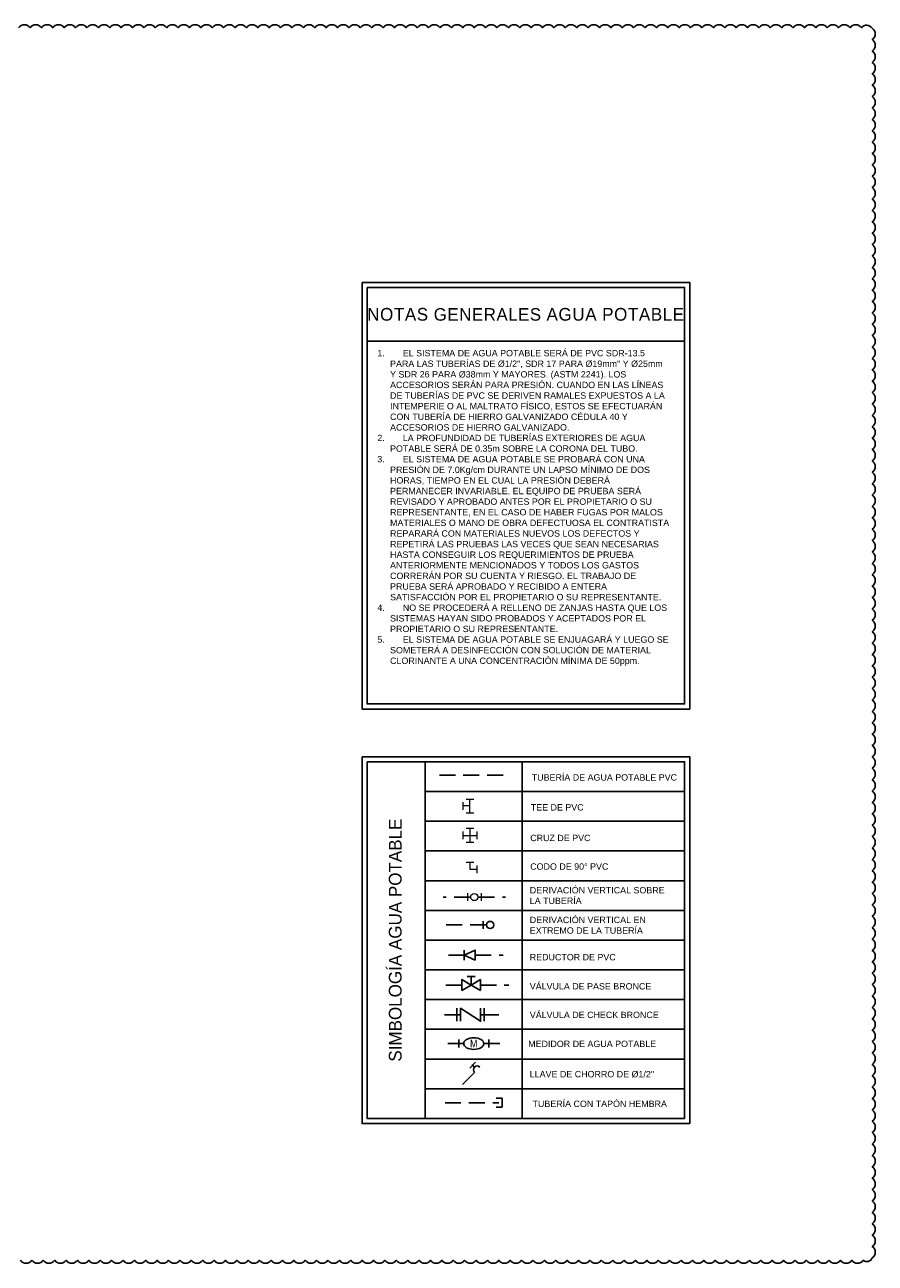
# Model space of a CAD drawing. Header units: metres. Extents: x 2 to 147, y 24 to 94.
# Tile 5 of 40: x 45 to 59, y 24 to 43. Entities that reach past the tile are written whole.
import ezdxf
from ezdxf.enums import TextEntityAlignment as Align

# ---------------------------------------------------------------- set-up
doc = ezdxf.new("R2010")
doc.units = ezdxf.units.M
doc.header["$MEASUREMENT"] = 0
for name, pattern in [('CONTINOUS', [0]), ('CONTINUA', [0]), ('HIDDEN', [0.375, 0.25, -0.125])]:
    doc.linetypes.add(name, pattern=pattern)
doc.layers.get('Defpoints').update_dxf_attribs({"color": 171})
doc.layers.add('A POT', color=4, linetype='HIDDEN')
doc.layers.add('TEXTOS HIDRO', color=2, linetype='Continuous')
doc.layers.add('A POT accesorios', color=3, linetype='Continuous', lineweight=18)
doc.styles.add('NOTAS', font='ARIALN.TTF')
doc.styles.add('TEXTO HIDROSANITARIO', font='arial.ttf')
doc.styles.add('TITULOS', font='txt')

# ---------------------------------------------------------------- blocks, each defined once
blk = doc.blocks.new('MEDIDOR')
at = {"color": 0, "linetype": 'CONTINUA'}
for p, q in [((-0.051, 0), (0.051, 0)), ((0, -0.063), (0, 0)), ((-0.051, -0.387), (0.051, -0.387)), ((0, -0.324), (0, -0.387))]:
    blk.add_line(p, q, dxfattribs=at)
blk.add_ellipse((0, -0.194), major_axis=(0, 0.13), ratio=0.578947, dxfattribs=at)
at = {"color": 0, "style": 'NOTAS'}
blk.add_text('M', height=0.1, rotation=90, dxfattribs=at).set_placement((0, -0.194), align=Align.MIDDLE_CENTER)
blk = doc.blocks.new('A$C2AB82CD6')
at = {"color": 0, "linetype": 'Continuous'}
for p, q in [((0.0482, 0.1094), (0.0879, 0.1491)), ((0.0807, 0.1166), (0.0636, 0.1337)), ((0, 0), (0.0807, 0.0807))]:
    blk.add_line(p, q, dxfattribs=at)
blk.add_arc((0.0986, 0.0986), 0.0254, 45, 225, dxfattribs=at)
blk = doc.blocks.new('REDUCTOR')
at = {"color": 0, "linetype": 'Continuous'}
blk.add_wipeout([(0, -0.224), (-0.083, -0.046), (0.083, -0.046)], dxfattribs=at)
blk.add_line((-0.083, -0.224), (0.083, -0.224), dxfattribs=at)
at = {"color": 0, "linetype": 'Continuous', "flags": 128}
blk.add_lwpolyline([(0, -0.224), (-0.083, -0.046), (0.083, -0.046)], close=True, dxfattribs=at)
blk = doc.blocks.new('V CHECK')
at = {"color": 0, "linetype": 'Continuous'}
for p, q in [((-1.36, -0.53), (-1.36, 0.53)), ((0.58, 0), (0.87, 0)), ((0.87, -0.53), (0.87, 0.53)), ((-1.36, 0), (-1.06, 0))]:
    blk.add_line(p, q, dxfattribs=at)
at = {"color": 0, "linetype": 'Continuous', "flags": 128}
blk.add_lwpolyline([(-1.06, -0.53), (-1.06, 0.53), (0.58, -0.53), (0.58, 0.53)], dxfattribs=at)
blk = doc.blocks.new('A$C4c8fdb71')
at = {"color": 0}
for points in [[(0.045, 0.081), (-0.045, 0.081)], [(0, 0.081), (0, -0.081)], [(0, 0), (0.081, 0)], [(0.081, 0.045), (0.081, -0.045)], [(0.045, -0.081), (-0.045, -0.081)]]:
    blk.add_lwpolyline(points, dxfattribs=at)
blk = doc.blocks.new('A$C6b87ac3d')
at = {"color": 0}
for points in [[(0.045, 0.081), (-0.045, 0.081)], [(0, 0.081), (0, 0), (0.081, 0)], [(0.081, 0.045), (0.081, -0.045)]]:
    blk.add_lwpolyline(points, dxfattribs=at)
blk = doc.blocks.new('A$Cd7986013')
at = {"color": 8}
blk.add_wipeout([(-0.042, 0), (-0.041, -0.011), (-0.037, -0.021), (-0.03, -0.03), (-0.021, -0.037), (-0.011, -0.041), (0, -0.042), (0.011, -0.041), (0.021, -0.037), (0.03, -0.03), (0.037, -0.021), (0.041, -0.011), (0.042, 0), (0.041, 0.011), (0.037, 0.021), (0.03, 0.03), (0.021, 0.037), (0.011, 0.041), (0, 0.042), (-0.011, 0.041), (-0.021, 0.037), (-0.03, 0.03), (-0.037, 0.021), (-0.041, 0.011)], dxfattribs=at)
at = {"color": 0, "linetype": 'Continuous'}
for points in [[(0.026, 0.089), (0.089, 0.026)], [(0.03, 0.03), (0.057, 0.057)], [(-0.089, -0.026), (-0.026, -0.089)], [(-0.057, -0.057), (-0.03, -0.03)]]:
    blk.add_lwpolyline(points, dxfattribs=at)
blk.add_circle((0, 0), 0.0424, dxfattribs=at)
blk = doc.blocks.new('A$C1b8cae82')
blk.add_wipeout([(0, 0.042), (0.011, 0.041), (0.021, 0.037), (0.03, 0.03), (0.037, 0.021), (0.041, 0.011), (0.042, 0), (0.041, -0.011), (0.037, -0.021), (0.03, -0.03), (0.021, -0.037), (0.011, -0.041), (0, -0.042), (-0.011, -0.041), (-0.021, -0.037), (-0.03, -0.03), (-0.037, -0.021), (-0.041, -0.011), (-0.042, 0), (-0.041, 0.011), (-0.037, 0.021), (-0.03, 0.03), (-0.021, 0.037), (-0.011, 0.041)])
at = {"color": 0, "linetype": 'Continuous'}
for points in [[(-0.045, 0.081), (0.045, 0.081)], [(0, 0.042), (0, 0.081)]]:
    blk.add_lwpolyline(points, dxfattribs=at)
blk.add_circle((0, 0), 0.0424, dxfattribs=at)
blk = doc.blocks.new('A$C65436E00')
at = {"color": 8, "linetype": 'CONTINOUS'}
blk.add_wipeout([(0.11, 0.064), (0, 0), (0.11, -0.064)], dxfattribs=at)
blk.add_wipeout([(-0.11, 0.064), (0, 0), (-0.11, -0.064)], dxfattribs=at)
at = {"color": 0, "linetype": 'CONTINOUS'}
for p, q in [((-0.047, 0.102), (0.047, 0.102)), ((0, 0), (0, 0.102))]:
    blk.add_line(p, q, dxfattribs=at)
for points in [[(-0.11, -0.064), (0, 0), (-0.11, 0.064)], [(0.11, -0.064), (0, 0), (0.11, 0.064)]]:
    blk.add_lwpolyline(points, close=True, dxfattribs=at)

msp = doc.modelspace()

# ---------------------------------------------------------------- linework, layer by layer
at = {"layer": 'A POT'}
for p, q in [((51.8541, 31.1917), (52.913, 31.1917)), ((52.3357, 29.2772), (51.912, 29.2772)), ((52.4681, 29.2772), (52.8918, 29.2772)), ((52.585, 28.8387), (51.8886, 28.8387)), ((52.2444, 28.3648), (51.8817, 28.3648)), ((52.4152, 28.3648), (52.8541, 28.3648)), ((52.186, 27.4265), (51.8771, 27.4265)), ((52.5359, 27.4265), (52.9033, 27.4265)), ((52.2352, 26.9744), (51.8752, 26.9744)), ((52.5523, 26.9744), (52.9122, 26.9744)), ((51.9417, 26.0455), (52.7897, 26.0455))]:
    msp.add_line(p, q, dxfattribs=at)
at = {"layer": 'A POT', "color": 4, "linetype": 'Continuous', "flags": 128}
msp.add_lwpolyline([(52.7435, 26.1147), (52.8378, 26.1147), (52.8378, 25.9763), (52.7435, 25.9763)], dxfattribs=at)
at = {"layer": 'TEXTOS HIDRO', "color": 1}
for p, q in [((50.7182, 38.0095), (55.7062, 38.0095)), ((53.1519, 31.402), (53.1519, 25.7978))]:
    msp.add_line(p, q, dxfattribs=at)
at = {"layer": 'TEXTOS HIDRO', "color": 2, "ltscale": 0.3}
for p, q in [((51.6296, 31.402), (51.6296, 25.7978)), ((51.6296, 30.935), (55.7062, 30.935)), ((51.6296, 30.468), (55.7062, 30.468)), ((51.6296, 30.001), (55.7062, 30.001)), ((51.6296, 29.5339), (55.7062, 29.5339)), ((51.6296, 29.0669), (55.7062, 29.0669)), ((51.6296, 28.5999), (55.7062, 28.5999)), ((51.6296, 28.1329), (55.7062, 28.1329)), ((51.6296, 27.6659), (55.7062, 27.6659)), ((51.6296, 27.1989), (55.7062, 27.1989)), ((51.6296, 26.7318), (55.7062, 26.7318)), ((51.6296, 26.2648), (55.7062, 26.2648))]:
    msp.add_line(p, q, dxfattribs=at)
at = {"layer": 'TEXTOS HIDRO', "color": 1}
for points in [[(50.6382, 38.9353), (55.7862, 38.9353), (55.7862, 32.2311), (50.6382, 32.2311)], [(50.6382, 31.482), (55.7862, 31.482), (55.7862, 25.7178), (50.6382, 25.7178)]]:
    msp.add_lwpolyline(points, close=True, dxfattribs=at)
at = {"layer": 'TEXTOS HIDRO', "color": 3}
for points in [[(50.7182, 38.8553), (55.7062, 38.8553), (55.7062, 32.3111), (50.7182, 32.3111)], [(50.7182, 31.402), (55.7062, 31.402), (55.7062, 25.7978), (50.7182, 25.7978)]]:
    msp.add_lwpolyline(points, close=True, dxfattribs=at)

# ---------------------------------------------------------------- block references
at = {"layer": 'A POT', "color": 4, "linetype": 'Continuous', "xscale": 0.192, "yscale": 0.192, "zscale": 0.192}
msp.add_blockref('V CHECK', (52.3902, 27.4266), dxfattribs=at)
at = {"layer": 'A POT', "color": 4, "xscale": 1.216194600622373, "yscale": 1.216194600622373, "zscale": 1.216194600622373, "rotation": 270}
msp.add_blockref('MEDIDOR', (52.6292, 26.9745), dxfattribs=at)
at = {"layer": 'A POT', "linetype": 'HIDDEN', "ltscale": 0.001, "xscale": 2.333333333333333, "yscale": 2.333333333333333, "zscale": 2.333333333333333}
msp.add_blockref('A$C2AB82CD6', (52.2177, 26.3335), dxfattribs=at)
at = {"layer": 'A POT accesorios', "color": 4, "yscale": 1.333333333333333, "zscale": 1.333333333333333}
for name, p, xscale, rotation in [('A$C4c8fdb71', (52.3329, 30.7094), 1.333333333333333, 180), ('A$C6b87ac3d', (52.3329, 30.2456, 0.0001), -1.333333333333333, 90)]:
    msp.add_blockref(name, p, dxfattribs=dict(at, xscale=xscale, rotation=rotation))
at = {"layer": 'A POT accesorios', "color": 4, "xscale": 1.333333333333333, "yscale": 1.333333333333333, "zscale": 1.333333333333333}
for p in [(52.3329, 30.2456, 0.0001), (52.3329, 29.7137)]:
    msp.add_blockref('A$C6b87ac3d', p, dxfattribs=at)

# ---------------------------------------------------------------- texts
at = {"layer": 'TEXTOS HIDRO', "style": 'TEXTO HIDROSANITARIO'}
for s, p in [('TUBERÍA DE AGUA POTABLE PVC ', (53.3048, 31.1067)), ('TEE DE PVC', (53.289, 30.6369)), ('REDUCTOR DE PVC', (53.2732, 28.282)), ('VÁLVULA DE PASE BRONCE ', (53.2732, 27.8243)), ('VÁLVULA DE CHECK BRONCE ', (53.2732, 27.3749)), ('MEDIDOR DE AGUA POTABLE', (53.2486, 26.9198)), ('LLAVE DE CHORRO DE %%C1/2"', (53.2732, 26.4445)), ('TUBERÍA CON TAPÓN HEMBRA', (53.3167, 25.9775))]:
    msp.add_text(s, height=0.1, dxfattribs=at).set_placement(p)
at = {"layer": 'TEXTOS HIDRO'}
for s, insert, char_height, width, attachment_point, style in [('{\\T1.05;NOTAS \\H0.98765x;GENERALES \\H1.0125x;AGUA POTABLE}', (53.2122, 38.4324), 0.2, 4.987958, 5, 'TITULOS'), ('\\A1;\\pi-0.2,l0.2;1.^IEL SISTEMA DE AGUA POTABLE SERÁ DE PVC SDR-13.5 PARA LAS TUBERÍAS DE Ø1/2", SDR 17 PARA Ø19mm" Y Ø25mm Y SDR 26 PARA Ø38mm Y MAYORES. (ASTM 2241). LOS ACCESORIOS SERÁN PARA PRESIÓN. CUANDO EN LAS LÍNEAS DE TUBERÍAS DE PVC SE DERIVEN RAMALES EXPUESTOS A LA INTEMPERIE O AL MALTRATO FÍSICO, ESTOS SE EFECTUARÁN CON TUBERÍA DE HIERRO GALVANIZADO CÉDULA 40 Y ACCESORIOS DE HIERRO GALVANIZADO.\\P2.^ILA PROFUNDIDAD DE TUBERÍAS EXTERIORES DE AGUA POTABLE SERÁ DE 0.35m SOBRE LA CORONA DEL TUBO. \\P3.^IEL SISTEMA DE AGUA POTABLE SE PROBARÁ CON UNA PRESIÓN DE 7.0Kg/cm DURANTE UN LAPSO MÍNIMO DE DOS HORAS, TIEMPO EN EL CUAL LA PRESIÓN DEBERÁ PERMANECER INVARIABLE. EL EQUIPO DE PRUEBA SERÁ REVISADO Y APROBADO ANTES POR EL PROPIETARIO O SU REPRESENTANTE, EN EL CASO DE HABER FUGAS POR MALOS MATERIALES O MANO DE OBRA DEFECTUOSA EL CONTRATISTA REPARARÁ CON MATERIALES NUEVOS LOS DEFECTOS Y REPETIRÁ LAS PRUEBAS LAS VECES QUE SEAN NECESARIAS HASTA CONSEGUIR LOS REQUERIMIENTOS DE PRUEBA ANTERIORMENTE MENCIONADOS Y TODOS LOS GASTOS CORRERÁN POR SU CUENTA Y RIESGO. EL TRABAJO DE PRUEBA SERÁ APROBADO Y RECIBIDO A ENTERA SATISFACCIÓN POR EL PROPIETARIO O SU REPRESENTANTE. \\P4.^INO SE PROCEDERÁ A RELLENO DE ZANJAS HASTA QUE LOS SISTEMAS HAYAN SIDO PROBADOS Y ACEPTADOS POR EL PROPIETARIO O SU REPRESENTANTE.\\P5.^IEL SISTEMA DE AGUA POTABLE SE ENJUAGARÁ Y LUEGO SE SOMETERÁ A DESINFECCIÓN CON SOLUCIÓN DE MATERIAL CLORINANTE A UNA CONCENTRACIÓN MÍNIMA DE 50ppm.', (50.8787, 37.8744), 0.1, 4.600113, 1, 'TEXTO HIDROSANITARIO'), ('CRUZ DE PVC', (53.2802, 30.2554), 0.1, 0.951665, 1, 'TEXTO HIDROSANITARIO'), ('CODO DE 90%%D PVC', (53.2802, 29.8063), 0.1, 1.234244, 1, 'TEXTO HIDROSANITARIO')]:
    msp.add_mtext(s, dxfattribs=dict(at, insert=insert, char_height=char_height, width=width, attachment_point=attachment_point, style=style))
at = {"layer": 'TEXTOS HIDRO', "ltscale": 0.3, "insert": (51.1612, 28.5999), "char_height": 0.2, "width": 5.604225, "attachment_point": 5, "rotation": 90, "style": 'TITULOS'}
msp.add_mtext('{\\C2;SIMBOLOGÍA AGUA POTABLE}', dxfattribs=at)
at = {"layer": 'TEXTOS HIDRO', "linetype": 'Continuous', "char_height": 0.1, "attachment_point": 4, "style": 'TEXTO HIDROSANITARIO'}
for s, insert, width in [('DERIVACIÓN VERTICAL SOBRE LA TUBERÍA', (53.2732, 29.3004), 2.282415), ('DERIVACIÓN VERTICAL EN  EXTREMO DE LA TUBERÍA', (53.2732, 28.8334), 2.46775)]:
    msp.add_mtext(s, dxfattribs=dict(at, insert=insert, width=width))

# ---------------------------------------------------------------- next in the draw order: block references
at = {"layer": 'A POT', "xscale": -1.333333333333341, "yscale": 1.333333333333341, "zscale": 1.333333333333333, "rotation": 90}
msp.add_blockref('A$C1b8cae82', (52.6512, 28.8387), dxfattribs=at)
at = {"layer": 'A POT', "color": 4, "ltscale": 0.15, "xscale": -0.9600000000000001, "yscale": 0.9600000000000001, "zscale": 0.9600000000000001, "rotation": 270}
msp.add_blockref('REDUCTOR', (52.4591, 28.3648), dxfattribs=at)
at = {"layer": 'A POT', "color": 4, "ltscale": 0.15, "xscale": 1.333333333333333, "yscale": 1.333333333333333, "zscale": 1.333333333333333}
msp.add_blockref('A$C65436E00', (52.3513, 27.8936), dxfattribs=at)
at = {"layer": 'A POT accesorios', "color": 4, "xscale": 1.333333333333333, "yscale": 1.333333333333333, "zscale": 1.333333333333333, "rotation": 314.9999999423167}
msp.add_blockref('A$Cd7986013', (52.4019, 29.2772), dxfattribs=at)

# ---------------------------------------------------------------- next in the draw order: linework, layer by layer
at = {"layer": 'A POT'}
for p, q in [((52.204, 27.8936), (51.8413, 27.8936)), ((52.4985, 27.8936), (52.9451, 27.8936))]:
    msp.add_line(p, q, dxfattribs=at)
at = {"layer": 'Defpoints'}
msp.add_lwpolyline([(45.2727, 23.5694, 0.5205671), (45.4516, 23.5694, 0.5205671), (45.6305, 23.5694, 0.5205671), (45.8095, 23.5694, 0.5205671), (45.9884, 23.5694, 0.5205671), (46.1673, 23.5694, 0.5205671), (46.3462, 23.5694, 0.5205671), (46.5251, 23.5694, 0.5205671), (46.704, 23.5694, 0.5205671), (46.8829, 23.5694, 0.5205671), (47.0618, 23.5694, 0.5205671), (47.2407, 23.5694, 0.5205671), (47.4196, 23.5694, 0.5205671), (47.5986, 23.5694, 0.5205671), (47.7775, 23.5694, 0.5205671), (47.9564, 23.5694, 0.5205671), (48.1353, 23.5694, 0.5205671), (48.3142, 23.5694, 0.5205671), (48.4931, 23.5694, 0.5205671), (48.672, 23.5694, 0.5205671), (48.8509, 23.5694, 0.5205671), (49.0298, 23.5694, 0.5205671), (49.2088, 23.5694, 0.5205671), (49.3877, 23.5694, 0.5205671), (49.5666, 23.5694, 0.5205671), (49.7455, 23.5694, 0.5205671), (49.9244, 23.5694, 0.5205671), (50.1033, 23.5694, 0.5205671), (50.2822, 23.5694, 0.5205671), (50.4611, 23.5694, 0.5205671), (50.64, 23.5694, 0.5205671), (50.8189, 23.5694, 0.5205671), (50.9979, 23.5694, 0.5205671), (51.1768, 23.5694, 0.5205671), (51.3557, 23.5694, 0.5205671), (51.5346, 23.5694, 0.5205671), (51.7135, 23.5694, 0.5205671), (51.8924, 23.5694, 0.5205671), (52.0713, 23.5694, 0.5205671), (52.2502, 23.5694, 0.5205671), (52.4291, 23.5694, 0.5205671), (52.608, 23.5694, 0.5205671), (52.787, 23.5694, 0.5205671), (52.9659, 23.5694, 0.5205671), (53.1448, 23.5694, 0.5205671), (53.3237, 23.5694, 0.5205671), (53.5026, 23.5694, 0.5205671), (53.6815, 23.5694, 0.5205671), (53.8604, 23.5694, 0.5205671), (54.0393, 23.5694, 0.5205671), (54.2182, 23.5694, 0.5205671), (54.3971, 23.5694, 0.5205671), (54.5761, 23.5694, 0.5205671), (54.755, 23.5694, 0.5205671), (54.9339, 23.5694, 0.5205671), (55.1128, 23.5694, 0.5205671), (55.2917, 23.5694, 0.5205671), (55.4706, 23.5694, 0.5205671), (55.6495, 23.5694, 0.5205671), (55.8284, 23.5694, 0.5205671), (56.0073, 23.5694, 0.5205671), (56.1862, 23.5694, 0.5205671), (56.3652, 23.5694, 0.5205671), (56.5441, 23.5694, 0.5205671), (56.723, 23.5694, 0.5205671), (56.9019, 23.5694, 0.5205671), (57.0808, 23.5694, 0.5205671), (57.2597, 23.5694, 0.5205671), (57.4386, 23.5694, 0.5205671), (57.6175, 23.5694, 0.5205671), (57.7964, 23.5694, 0.5205671), (57.9754, 23.5694, 0.5205671), (58.1543, 23.5694, 0.5205671), (58.3332, 23.5694, 0.5205671), (58.5121, 23.5694, 0.5205671), (58.6537, 23.6066, 0.5205671), (58.6537, 23.7856, 0.5205671), (58.6537, 23.9645, 0.5205671), (58.6537, 24.1434, 0.5205671), (58.6537, 24.3223, 0.5205671), (58.6537, 24.5012, 0.5205671), (58.6537, 24.6801, 0.5205671), (58.6537, 24.859, 0.5205671), (58.6537, 25.0379, 0.5205671), (58.6537, 25.2168, 0.5205671), (58.6537, 25.3957, 0.5205671), (58.6537, 25.5747, 0.5205671), (58.6537, 25.7536, 0.5205671), (58.6537, 25.9325, 0.5205671), (58.6537, 26.1114, 0.5205671), (58.6537, 26.2903, 0.5205671), (58.6537, 26.4692, 0.5205671), (58.6537, 26.6481, 0.5205671), (58.6537, 26.827, 0.5205671), (58.6537, 27.0059, 0.5205671), (58.6537, 27.1848, 0.5205671), (58.6537, 27.3638, 0.5205671), (58.6537, 27.5427, 0.5205671), (58.6537, 27.7216, 0.5205671), (58.6537, 27.9005, 0.5205671), (58.6537, 28.0794, 0.5205671), (58.6537, 28.2583, 0.5205671), (58.6537, 28.4372, 0.5205671), (58.6537, 28.6161, 0.5205671), (58.6537, 28.795, 0.5205671), (58.6537, 28.974, 0.5205671), (58.6537, 29.1529, 0.5205671), (58.6537, 29.3318, 0.5205671), (58.6537, 29.5107, 0.5205671), (58.6537, 29.6896, 0.5205671), (58.6537, 29.8685, 0.5205671), (58.6537, 30.0474, 0.5205671), (58.6537, 30.2263, 0.5205671), (58.6537, 30.4052, 0.5205671), (58.6537, 30.5841, 0.5205671), (58.6537, 30.7631, 0.5205671), (58.6537, 30.942, 0.5205671), (58.6537, 31.1209, 0.5205671), (58.6537, 31.2998, 0.5205671), (58.6537, 31.4787, 0.5205671), (58.6537, 31.6576, 0.5205671), (58.6537, 31.8365, 0.5205671), (58.6537, 32.0154, 0.5205671), (58.6537, 32.1943, 0.5205671), (58.6537, 32.3732, 0.5205671), (58.6537, 32.5522, 0.5205671), (58.6537, 32.7311, 0.5205671), (58.6537, 32.91, 0.5205671), (58.6537, 33.0889, 0.5205671), (58.6537, 33.2678, 0.5205671), (58.6537, 33.4467, 0.5205671), (58.6537, 33.6256, 0.5205671), (58.6537, 33.8045, 0.5205671), (58.6537, 33.9834, 0.5205671), (58.6537, 34.1623, 0.5205671), (58.6537, 34.3413, 0.5205671), (58.6537, 34.5202, 0.5205671), (58.6537, 34.6991, 0.5205671), (58.6537, 34.878, 0.5205671), (58.6537, 35.0569, 0.5205671), (58.6537, 35.2358, 0.5205671), (58.6537, 35.4147, 0.5205671), (58.6537, 35.5936, 0.5205671), (58.6537, 35.7725, 0.5205671), (58.6537, 35.9514, 0.5205671), (58.6537, 36.1304, 0.5205671), (58.6537, 36.3093, 0.5205671), (58.6537, 36.4882, 0.5205671), (58.6537, 36.6671, 0.5205671), (58.6537, 36.846, 0.5205671), (58.6537, 37.0249, 0.5205671), (58.6537, 37.2038, 0.5205671), (58.6537, 37.3827, 0.5205671), (58.6537, 37.5616, 0.5205671), (58.6537, 37.7406, 0.5205671), (58.6537, 37.9195, 0.5205671), (58.6537, 38.0984, 0.5205671), (58.6537, 38.2773, 0.5205671), (58.6537, 38.4562, 0.5205671), (58.6537, 38.6351, 0.5205671), (58.6537, 38.814, 0.5205671), (58.6537, 38.9929, 0.5205671), (58.6537, 39.1718, 0.5205671), (58.6537, 39.3507, 0.5205671), (58.6537, 39.5297, 0.5205671), (58.6537, 39.7086, 0.5205671), (58.6537, 39.8875, 0.5205671), (58.6537, 40.0664, 0.5205671), (58.6537, 40.2453, 0.5205671), (58.6537, 40.4242, 0.5205671), (58.6537, 40.6031, 0.5205671), (58.6537, 40.782, 0.5205671), (58.6537, 40.9609, 0.5205671), (58.6537, 41.1398, 0.5205671), (58.6537, 41.3188, 0.5205671), (58.6537, 41.4977, 0.5205671), (58.6537, 41.6766, 0.5205671), (58.6537, 41.8555, 0.5205671), (58.6537, 42.0344, 0.5205671), (58.6537, 42.2133, 0.5205671), (58.6537, 42.3922, 0.5205671), (58.6537, 42.5711, 0.5205671), (58.6537, 42.75, 0.5205671), (58.6537, 42.9289, 0.5205671), (58.483, 42.9371, 0.5205671), (58.3041, 42.9371, 0.5205671), (58.1252, 42.9371, 0.5205671), (57.9463, 42.9371, 0.5205671), (57.7674, 42.9371, 0.5205671), (57.5885, 42.9371, 0.5205671), (57.4095, 42.9371, 0.5205671), (57.2306, 42.9371, 0.5205671), (57.0517, 42.9371, 0.5205671), (56.8728, 42.9371, 0.5205671), (56.6939, 42.9371, 0.5205671), (56.515, 42.9371, 0.5205671), (56.3361, 42.9371, 0.5205671), (56.1572, 42.9371, 0.5205671), (55.9783, 42.9371, 0.5205671), (55.7994, 42.9371, 0.5205671), (55.6204, 42.9371, 0.5205671), (55.4415, 42.9371, 0.5205671), (55.2626, 42.9371, 0.5205671), (55.0837, 42.9371, 0.5205671), (54.9048, 42.9371, 0.5205671), (54.7259, 42.9371, 0.5205671), (54.547, 42.9371, 0.5205671), (54.3681, 42.9371, 0.5205671), (54.1892, 42.9371, 0.5205671), (54.0103, 42.9371, 0.5205671), (53.8313, 42.9371, 0.5205671), (53.6524, 42.9371, 0.5205671), (53.4735, 42.9371, 0.5205671), (53.2946, 42.9371, 0.5205671), (53.1157, 42.9371, 0.5205671), (52.9368, 42.9371, 0.5205671), (52.7579, 42.9371, 0.5205671), (52.579, 42.9371, 0.5205671), (52.4001, 42.9371, 0.5205671), (52.2211, 42.9371, 0.5205671), (52.0422, 42.9371, 0.5205671), (51.8633, 42.9371, 0.5205671), (51.6844, 42.9371, 0.5205671), (51.5055, 42.9371, 0.5205671), (51.3266, 42.9371, 0.5205671), (51.1477, 42.9371, 0.5205671), (50.9688, 42.9371, 0.5205671), (50.7899, 42.9371, 0.5205671), (50.611, 42.9371, 0.5205671), (50.432, 42.9371, 0.5205671), (50.2531, 42.9371, 0.5205671), (50.0742, 42.9371, 0.5205671), (49.8953, 42.9371, 0.5205671), (49.7164, 42.9371, 0.5205671), (49.5375, 42.9371, 0.5205671), (49.3586, 42.9371, 0.5205671), (49.1797, 42.9371, 0.5205671), (49.0008, 42.9371, 0.5205671), (48.8219, 42.9371, 0.5205671), (48.6429, 42.9371, 0.5205671), (48.464, 42.9371, 0.5205671), (48.2851, 42.9371, 0.5205671), (48.1062, 42.9371, 0.5205671), (47.9273, 42.9371, 0.5205671), (47.7484, 42.9371, 0.5205671), (47.5695, 42.9371, 0.5205671), (47.3906, 42.9371, 0.5205671), (47.2117, 42.9371, 0.5205671), (47.0328, 42.9371, 0.5205671), (46.8538, 42.9371, 0.5205671), (46.6749, 42.9371, 0.5205671), (46.496, 42.9371, 0.5205671), (46.3171, 42.9371, 0.5205671), (46.1382, 42.9371, 0.5205671), (45.9593, 42.9371, 0.5205671), (45.7804, 42.9371, 0.5205671), (45.6015, 42.9371, 0.5205671), (45.4226, 42.9371, 0.5205671), (45.2436, 42.9371, 0.5205671)], format="xyb", dxfattribs=at)

doc.saveas('drawing.dxf')
